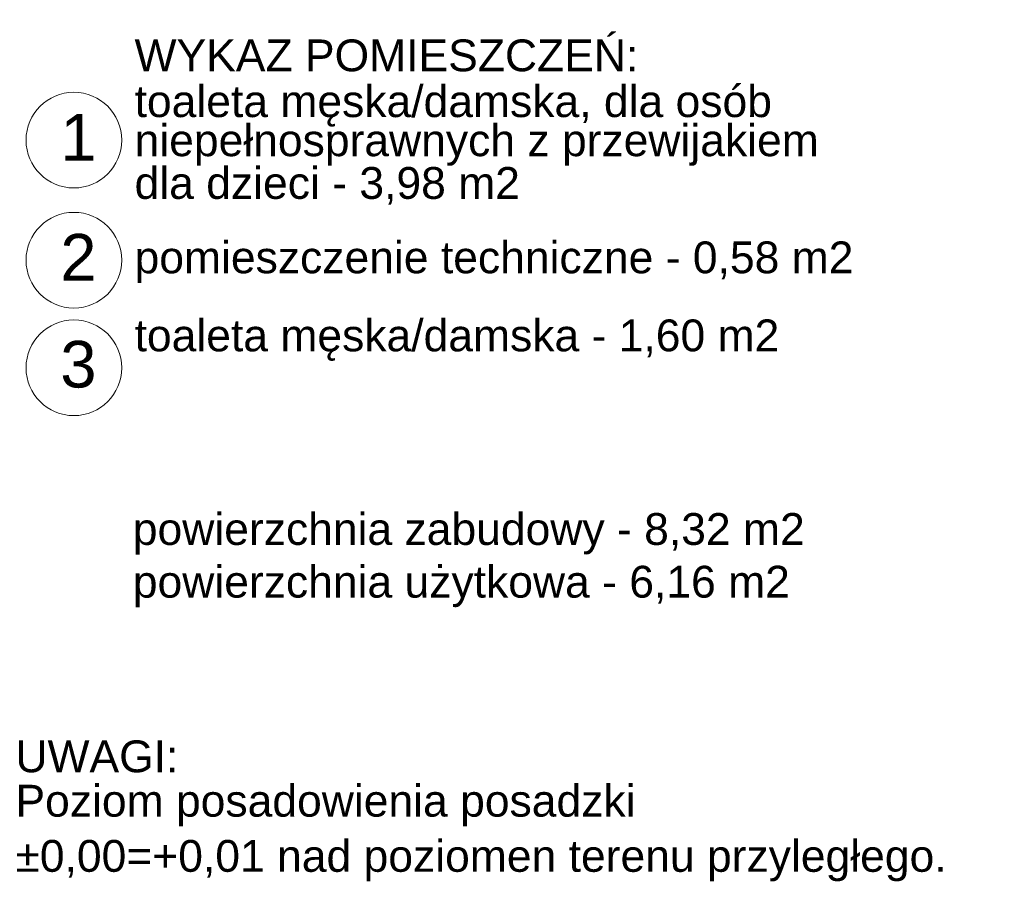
# Model space of a CAD drawing. Header units: metres. Extents: x 5507784 to 5508297, y 5948658 to 5948992.
# Tile 31 of 98: x 5507979.15 to 5507981.59, y 5948933.69 to 5948935.84. Entities that reach past the tile are written whole.
import ezdxf

# ---------------------------------------------------------------- set-up
doc = ezdxf.new("R2010")
doc.units = ezdxf.units.M
for name, color, linetype in [('PDF4_2D - Ogólne_Nr_Pióra__6', 7, 'CONTINUOUS'), ('PDF4_Text', 5, 'CONTINUOUS'), ('PDF_Text', 5, 'CONTINUOUS')]:
    doc.layers.add(name, color=color, linetype=linetype)
doc.styles.add('PDF Arial', font='arial.ttf')

msp = doc.modelspace()

# ---------------------------------------------------------------- linework, layer by layer
at = {"layer": 'PDF4_2D - Ogólne_Nr_Pióra__6', "color": 251, "lineweight": 9, "true_color": 0x636466}
for centre in [(5507979.2842, 5948935.5361), (5507979.2842, 5948935.2379), (5507979.2842, 5948934.9707)]:
    msp.add_circle(centre, 0.1188, dxfattribs=at)

# ---------------------------------------------------------------- texts
at = {"layer": 'PDF4_Text', "color": 7, "lineweight": 9, "char_height": 0.079, "attachment_point": 7, "style": 'PDF Arial'}
for s, insert in [('WYKAZ POMIESZCZEŃ:', (5507979.4349, 5948935.7059)), ('toaleta męska/damska, dla osób', (5507979.4349, 5948935.5694)), ('niepełnosprawnych z przewijakiem', (5507979.4349, 5948935.4724)), ('dla dzieci - 3,98 m2', (5507979.4349, 5948935.3755)), ('pomieszczenie techniczne - 0,58 m2', (5507979.4349, 5948935.1816)), ('toaleta męska/damska - 1,60 m2', (5507979.4349, 5948934.9877)), ('powierzchnia zabudowy - 8,32 m2', (5507979.4305, 5948934.507)), ('powierzchnia użytkowa - 6,16 m2', (5507979.4305, 5948934.3761))]:
    msp.add_mtext(s, dxfattribs=dict(at, insert=insert))
at = {"layer": 'PDF4_Text', "color": 251, "lineweight": 9, "true_color": 0x636466, "char_height": 0.1159, "attachment_point": 7, "style": 'PDF Arial'}
for s, insert in [('1', (5507979.2504, 5948935.4853)), ('2', (5507979.2504, 5948935.1872)), ('3', (5507979.2504, 5948934.92))]:
    msp.add_mtext(s, dxfattribs=dict(at, insert=insert))
at = {"layer": 'PDF_Text', "color": 104, "true_color": 0x029e21, "char_height": 0.079, "attachment_point": 7, "style": 'PDF Arial'}
for s, insert in [('UWAGI:', (5507979.1391, 5948933.9651)), ('Poziom posadowienia posadzki', (5507979.1391, 5948933.8322)), ('±0,00=+0,01 nad poziomen terenu przyległego.', (5507979.1391, 5948933.6952))]:
    msp.add_mtext(s, dxfattribs=dict(at, insert=insert))

doc.saveas('drawing.dxf')
